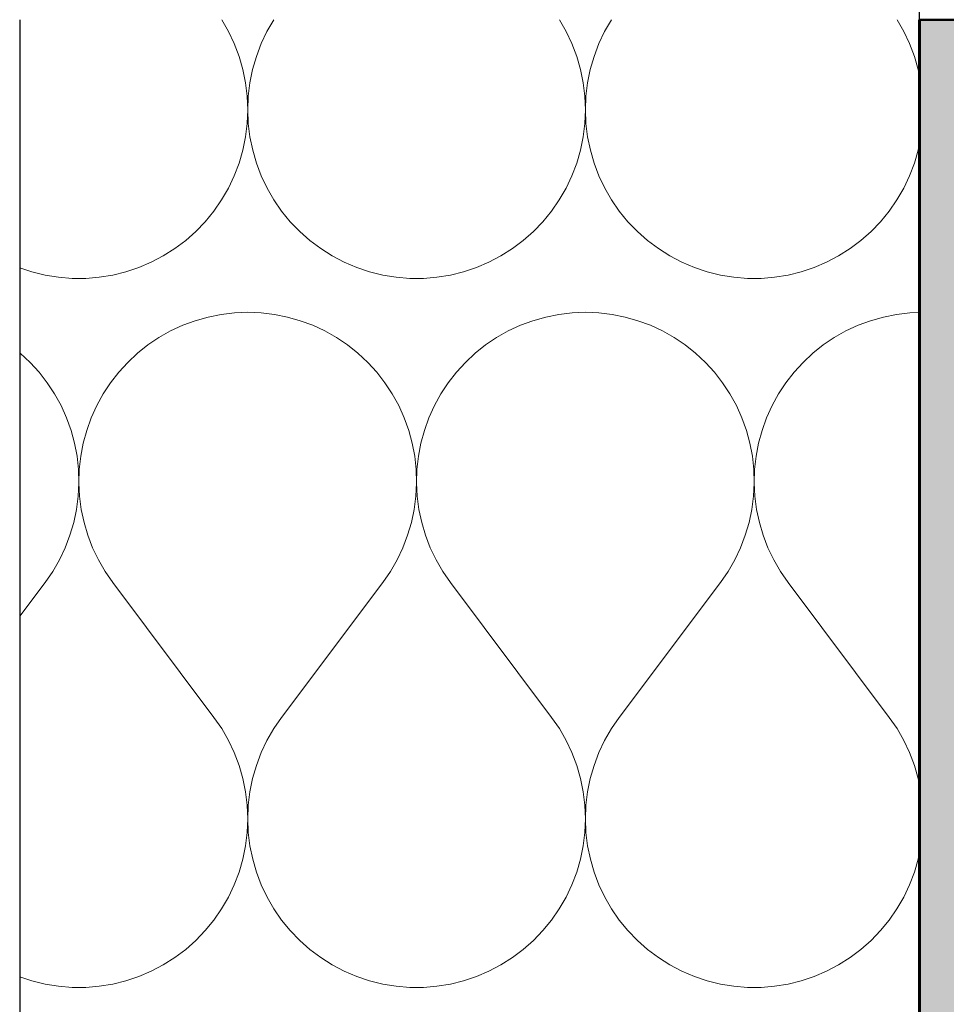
# Model space of a CAD drawing. Header units: millimetres. Extents: x -25478 to 4005, y -8416 to 11348.
# Tile 175 of 256: x -11141 to -10976, y 4155 to 4330. Entities that reach past the tile are written whole.
import ezdxf

# ---------------------------------------------------------------- set-up
doc = ezdxf.new("R2010")
doc.units = ezdxf.units.MM
doc.header["$MEASUREMENT"] = 0
doc.linetypes.add('Wipeout_Contour', pattern=[1000, 0, -1000])
for name, color, linetype in [('POHLED ZÁPADNÍ_1_Konstrukce - nosné', 7, 'Continuous'), ('POHLED ZÁPADNÍ_1_Konstrukce – Dělicí čáry vrstev', 7, 'Continuous'), ('POHLED ZÁPADNÍ_1_Nové_Konstrukce - nosné', 7, 'Continuous'), ('POHLED ZÁPADNÍ_1_Nové_Výplně – Řezové', 7, 'Continuous'), ('POHLED ZÁPADNÍ_1_Výplně – Řezové', 7, 'Continuous')]:
    doc.layers.add(name, color=color, linetype=linetype)

# ---------------------------------------------------------------- blocks, each defined once
blk = doc.blocks.new('*X2524', base_point=(-25690.45, -8330.81))
at = {"layer": 'POHLED ZÁPADNÍ_1_Nové_Výplně – Řezové', "color": 21, "linetype": 'Continuous', "lineweight": 20, "true_color": 0xffaaaa}
for p, q in [((-11103.42, 4327.92), (-11104.62, 4330)), ((-11095.38, 4330), (-11096.58, 4327.92)), ((-11043.42, 4327.92), (-11044.62, 4330)), ((-11035.38, 4330), (-11036.58, 4327.92)), ((-10983.42, 4327.92), (-10984.62, 4330)), ((-11102.39, 4325.74), (-11103.42, 4327.92)), ((-11096.58, 4327.92), (-11097.61, 4325.74)), ((-11042.39, 4325.74), (-11043.42, 4327.92)), ((-11036.58, 4327.92), (-11037.61, 4325.74)), ((-10982.39, 4325.74), (-10983.42, 4327.92)), ((-11101.54, 4323.48), (-11102.39, 4325.74)), ((-11097.61, 4325.74), (-11098.46, 4323.48)), ((-11041.54, 4323.48), (-11042.39, 4325.74)), ((-11037.61, 4325.74), (-11038.46, 4323.48)), ((-10981.54, 4323.48), (-10982.39, 4325.74)), ((-11100.87, 4321.16), (-11101.54, 4323.48)), ((-11098.46, 4323.48), (-11099.13, 4321.16)), ((-11040.87, 4321.16), (-11041.54, 4323.48)), ((-11038.46, 4323.48), (-11039.13, 4321.16)), ((-10980.87, 4321.16), (-10981.54, 4323.48)), ((-11100.39, 4318.79), (-11100.87, 4321.16)), ((-11099.13, 4321.16), (-11099.61, 4318.79)), ((-11040.39, 4318.79), (-11040.87, 4321.16)), ((-11039.13, 4321.16), (-11039.61, 4318.79)), ((-10980.52, 4319.46), (-10980.87, 4321.16)), ((-11100.1, 4316.39), (-11100.39, 4318.79)), ((-11099.61, 4318.79), (-11099.9, 4316.39)), ((-11040.1, 4316.39), (-11040.39, 4318.79)), ((-11039.61, 4318.79), (-11039.9, 4316.39)), ((-11100, 4313.98), (-11100.1, 4316.39)), ((-11099.9, 4316.39), (-11100, 4313.98)), ((-11040, 4313.98), (-11040.1, 4316.39)), ((-11039.9, 4316.39), (-11040, 4313.98)), ((-11100.1, 4311.57), (-11100, 4313.98)), ((-11100, 4313.98), (-11099.9, 4311.57)), ((-11040.1, 4311.57), (-11040, 4313.98)), ((-11040, 4313.98), (-11039.9, 4311.57)), ((-11100.39, 4309.17), (-11100.1, 4311.57)), ((-11099.9, 4311.57), (-11099.61, 4309.17)), ((-11040.39, 4309.17), (-11040.1, 4311.57)), ((-11039.9, 4311.57), (-11039.61, 4309.17)), ((-11100.88, 4306.8), (-11100.39, 4309.17)), ((-11099.61, 4309.17), (-11099.12, 4306.8)), ((-11040.88, 4306.8), (-11040.39, 4309.17)), ((-11039.61, 4309.17), (-11039.12, 4306.8)), ((-10980.88, 4306.8), (-10980.52, 4308.54)), ((-11101.55, 4304.49), (-11100.88, 4306.8)), ((-11099.12, 4306.8), (-11098.45, 4304.49)), ((-11041.55, 4304.49), (-11040.88, 4306.8)), ((-11039.12, 4306.8), (-11038.45, 4304.49)), ((-10981.55, 4304.49), (-10980.88, 4306.8)), ((-11102.41, 4302.23), (-11101.55, 4304.49)), ((-11098.45, 4304.49), (-11097.59, 4302.23)), ((-11042.41, 4302.23), (-11041.55, 4304.49)), ((-11038.45, 4304.49), (-11037.59, 4302.23)), ((-10982.41, 4302.23), (-10981.55, 4304.49)), ((-11103.44, 4300.05), (-11102.41, 4302.23)), ((-11097.59, 4302.23), (-11096.56, 4300.05)), ((-11043.44, 4300.05), (-11042.41, 4302.23)), ((-11037.59, 4302.23), (-11036.56, 4300.05)), ((-10983.44, 4300.05), (-10982.41, 4302.23)), ((-11104.65, 4297.96), (-11103.44, 4300.05)), ((-11096.56, 4300.05), (-11095.35, 4297.96)), ((-11044.65, 4297.96), (-11043.44, 4300.05)), ((-11036.56, 4300.05), (-11035.35, 4297.96)), ((-10984.65, 4297.96), (-10983.44, 4300.05)), ((-11106.02, 4295.97), (-11104.65, 4297.96)), ((-11095.35, 4297.96), (-11093.98, 4295.97)), ((-11046.02, 4295.97), (-11044.65, 4297.96)), ((-11035.35, 4297.96), (-11033.98, 4295.97)), ((-10986.02, 4295.97), (-10984.65, 4297.96)), ((-11107.55, 4294.1), (-11106.02, 4295.97)), ((-11093.98, 4295.97), (-11092.45, 4294.1)), ((-11047.55, 4294.1), (-11046.02, 4295.97)), ((-11033.98, 4295.97), (-11032.45, 4294.1)), ((-10987.55, 4294.1), (-10986.02, 4295.97)), ((-11109.23, 4292.36), (-11107.55, 4294.1)), ((-11092.45, 4294.1), (-11090.77, 4292.36)), ((-11049.23, 4292.36), (-11047.55, 4294.1)), ((-11032.45, 4294.1), (-11030.77, 4292.36)), ((-10989.23, 4292.36), (-10987.55, 4294.1)), ((-11112.96, 4289.31), (-11111.03, 4290.76)), ((-11111.03, 4290.76), (-11109.23, 4292.36)), ((-11090.77, 4292.36), (-11088.97, 4290.76)), ((-11088.97, 4290.76), (-11087.04, 4289.31)), ((-11052.96, 4289.31), (-11051.03, 4290.76)), ((-11051.03, 4290.76), (-11049.23, 4292.36)), ((-11030.77, 4292.36), (-11028.97, 4290.76)), ((-11028.97, 4290.76), (-11027.04, 4289.31)), ((-10992.96, 4289.31), (-10991.03, 4290.76)), ((-10991.03, 4290.76), (-10989.23, 4292.36)), ((-11115.01, 4288.02), (-11112.96, 4289.31)), ((-11087.04, 4289.31), (-11084.99, 4288.02)), ((-11055.01, 4288.02), (-11052.96, 4289.31)), ((-11027.04, 4289.31), (-11024.99, 4288.02)), ((-10995.01, 4288.02), (-10992.96, 4289.31)), ((-11117.14, 4286.89), (-11115.01, 4288.02)), ((-11084.99, 4288.02), (-11082.86, 4286.89)), ((-11057.14, 4286.89), (-11055.01, 4288.02)), ((-11024.99, 4288.02), (-11022.86, 4286.89)), ((-10997.14, 4286.89), (-10995.01, 4288.02)), ((-11140.52, 4285.91), (-11138.34, 4285.18)), ((-11121.66, 4285.18), (-11119.37, 4285.95)), ((-11119.37, 4285.95), (-11117.14, 4286.89)), ((-11082.86, 4286.89), (-11080.63, 4285.95)), ((-11080.63, 4285.95), (-11078.34, 4285.18)), ((-11061.66, 4285.18), (-11059.37, 4285.95)), ((-11059.37, 4285.95), (-11057.14, 4286.89)), ((-11022.86, 4286.89), (-11020.63, 4285.95)), ((-11020.63, 4285.95), (-11018.34, 4285.18)), ((-11001.66, 4285.18), (-10999.37, 4285.95)), ((-10999.37, 4285.95), (-10997.14, 4286.89)), ((-11138.34, 4285.18), (-11136, 4284.61)), ((-11136, 4284.61), (-11133.61, 4284.22)), ((-11133.61, 4284.22), (-11131.21, 4284.02)), ((-11131.21, 4284.02), (-11128.79, 4284.02)), ((-11128.79, 4284.02), (-11126.39, 4284.22)), ((-11126.39, 4284.22), (-11124, 4284.61)), ((-11124, 4284.61), (-11121.66, 4285.18)), ((-11078.34, 4285.18), (-11076, 4284.61)), ((-11076, 4284.61), (-11073.61, 4284.22)), ((-11073.61, 4284.22), (-11071.21, 4284.02)), ((-11071.21, 4284.02), (-11068.79, 4284.02)), ((-11068.79, 4284.02), (-11066.39, 4284.22)), ((-11066.39, 4284.22), (-11064, 4284.61)), ((-11064, 4284.61), (-11061.66, 4285.18)), ((-11018.34, 4285.18), (-11016, 4284.61)), ((-11016, 4284.61), (-11013.61, 4284.22)), ((-11013.61, 4284.22), (-11011.21, 4284.02)), ((-11011.21, 4284.02), (-11008.79, 4284.02)), ((-11008.79, 4284.02), (-11006.39, 4284.22)), ((-11006.39, 4284.22), (-11004, 4284.61)), ((-11004, 4284.61), (-11001.66, 4285.18)), ((-11107.05, 4277.16), (-11109.33, 4276.51)), ((-11104.73, 4277.63), (-11107.05, 4277.16)), ((-11102.37, 4277.91), (-11104.73, 4277.63)), ((-11100, 4278), (-11102.37, 4277.91)), ((-11097.63, 4277.91), (-11100, 4278)), ((-11095.27, 4277.63), (-11097.63, 4277.91)), ((-11092.95, 4277.16), (-11095.27, 4277.63)), ((-11090.67, 4276.51), (-11092.95, 4277.16)), ((-11047.05, 4277.16), (-11049.33, 4276.51)), ((-11044.73, 4277.63), (-11047.05, 4277.16)), ((-11042.37, 4277.91), (-11044.73, 4277.63)), ((-11040, 4278), (-11042.37, 4277.91)), ((-11037.63, 4277.91), (-11040, 4278)), ((-11035.27, 4277.63), (-11037.63, 4277.91)), ((-11032.95, 4277.16), (-11035.27, 4277.63)), ((-11030.67, 4276.51), (-11032.95, 4277.16)), ((-10987.05, 4277.16), (-10989.33, 4276.51)), ((-10984.73, 4277.63), (-10987.05, 4277.16)), ((-10982.37, 4277.91), (-10984.73, 4277.63)), ((-10980.52, 4277.98), (-10982.37, 4277.91)), ((-11111.56, 4275.69), (-11113.71, 4274.69)), ((-11109.33, 4276.51), (-11111.56, 4275.69)), ((-11088.44, 4275.69), (-11090.67, 4276.51)), ((-11086.29, 4274.69), (-11088.44, 4275.69)), ((-11051.56, 4275.69), (-11053.71, 4274.69)), ((-11049.33, 4276.51), (-11051.56, 4275.69)), ((-11028.44, 4275.69), (-11030.67, 4276.51)), ((-11026.29, 4274.69), (-11028.44, 4275.69)), ((-10991.56, 4275.69), (-10993.71, 4274.69)), ((-10989.33, 4276.51), (-10991.56, 4275.69)), ((-11115.77, 4273.52), (-11117.74, 4272.19)), ((-11113.71, 4274.69), (-11115.77, 4273.52)), ((-11084.23, 4273.52), (-11086.29, 4274.69)), ((-11082.26, 4272.19), (-11084.23, 4273.52)), ((-11055.77, 4273.52), (-11057.74, 4272.19)), ((-11053.71, 4274.69), (-11055.77, 4273.52)), ((-11024.23, 4273.52), (-11026.29, 4274.69)), ((-11022.26, 4272.19), (-11024.23, 4273.52)), ((-10995.77, 4273.52), (-10997.74, 4272.19)), ((-10993.71, 4274.69), (-10995.77, 4273.52)), ((-11117.74, 4272.19), (-11119.59, 4270.72)), ((-11080.41, 4270.72), (-11082.26, 4272.19)), ((-11057.74, 4272.19), (-11059.59, 4270.72)), ((-11020.41, 4270.72), (-11022.26, 4272.19)), ((-10997.74, 4272.19), (-10999.59, 4270.72)), ((-11140.41, 4270.72), (-11140.52, 4270.81)), ((-11138.67, 4269.1), (-11140.41, 4270.72)), ((-11119.59, 4270.72), (-11121.33, 4269.1)), ((-11078.67, 4269.1), (-11080.41, 4270.72)), ((-11059.59, 4270.72), (-11061.33, 4269.1)), ((-11018.67, 4269.1), (-11020.41, 4270.72)), ((-10999.59, 4270.72), (-11001.33, 4269.1)), ((-11137.07, 4267.35), (-11138.67, 4269.1)), ((-11121.33, 4269.1), (-11122.93, 4267.35)), ((-11077.07, 4267.35), (-11078.67, 4269.1)), ((-11061.33, 4269.1), (-11062.93, 4267.35)), ((-11017.07, 4267.35), (-11018.67, 4269.1)), ((-11001.33, 4269.1), (-11002.93, 4267.35)), ((-11135.62, 4265.48), (-11137.07, 4267.35)), ((-11122.93, 4267.35), (-11124.38, 4265.48)), ((-11075.62, 4265.48), (-11077.07, 4267.35)), ((-11062.93, 4267.35), (-11064.38, 4265.48)), ((-11015.62, 4265.48), (-11017.07, 4267.35)), ((-11002.93, 4267.35), (-11004.38, 4265.48)), ((-11134.31, 4263.49), (-11135.62, 4265.48)), ((-11124.38, 4265.48), (-11125.69, 4263.49)), ((-11074.31, 4263.49), (-11075.62, 4265.48)), ((-11064.38, 4265.48), (-11065.69, 4263.49)), ((-11014.31, 4263.49), (-11015.62, 4265.48)), ((-11004.38, 4265.48), (-11005.69, 4263.49)), ((-11133.17, 4261.42), (-11134.31, 4263.49)), ((-11125.69, 4263.49), (-11126.83, 4261.42)), ((-11073.17, 4261.42), (-11074.31, 4263.49)), ((-11065.69, 4263.49), (-11066.83, 4261.42)), ((-11013.17, 4261.42), (-11014.31, 4263.49)), ((-11005.69, 4263.49), (-11006.83, 4261.42)), ((-11132.19, 4259.25), (-11133.17, 4261.42)), ((-11126.83, 4261.42), (-11127.81, 4259.25)), ((-11072.19, 4259.25), (-11073.17, 4261.42)), ((-11066.83, 4261.42), (-11067.81, 4259.25)), ((-11012.19, 4259.25), (-11013.17, 4261.42)), ((-11006.83, 4261.42), (-11007.81, 4259.25)), ((-11131.39, 4257.02), (-11132.19, 4259.25)), ((-11127.81, 4259.25), (-11128.61, 4257.02)), ((-11071.39, 4257.02), (-11072.19, 4259.25)), ((-11067.81, 4259.25), (-11068.61, 4257.02)), ((-11011.39, 4257.02), (-11012.19, 4259.25)), ((-11007.81, 4259.25), (-11008.61, 4257.02)), ((-11130.77, 4254.73), (-11131.39, 4257.02)), ((-11128.61, 4257.02), (-11129.23, 4254.73)), ((-11070.77, 4254.73), (-11071.39, 4257.02)), ((-11068.61, 4257.02), (-11069.23, 4254.73)), ((-11010.77, 4254.73), (-11011.39, 4257.02)), ((-11008.61, 4257.02), (-11009.23, 4254.73)), ((-11130.32, 4252.4), (-11130.77, 4254.73)), ((-11129.23, 4254.73), (-11129.68, 4252.4)), ((-11070.32, 4252.4), (-11070.77, 4254.73)), ((-11069.23, 4254.73), (-11069.68, 4252.4)), ((-11010.32, 4252.4), (-11010.77, 4254.73)), ((-11009.23, 4254.73), (-11009.68, 4252.4)), ((-11130.07, 4250.05), (-11130.32, 4252.4)), ((-11129.68, 4252.4), (-11129.93, 4250.05)), ((-11070.07, 4250.05), (-11070.32, 4252.4)), ((-11069.68, 4252.4), (-11069.93, 4250.05)), ((-11010.07, 4250.05), (-11010.32, 4252.4)), ((-11009.68, 4252.4), (-11009.93, 4250.05)), ((-11130, 4247.67), (-11130.07, 4250.05)), ((-11129.93, 4250.05), (-11130, 4247.67)), ((-11070, 4247.67), (-11070.07, 4250.05)), ((-11069.93, 4250.05), (-11070, 4247.67)), ((-11010, 4247.67), (-11010.07, 4250.05)), ((-11009.93, 4250.05), (-11010, 4247.67)), ((-11130.12, 4245.31), (-11130, 4247.67)), ((-11130, 4247.67), (-11129.88, 4245.31)), ((-11070.12, 4245.31), (-11070, 4247.67)), ((-11070, 4247.67), (-11069.88, 4245.31)), ((-11010.12, 4245.31), (-11010, 4247.67)), ((-11010, 4247.67), (-11009.88, 4245.31)), ((-11130.43, 4242.95), (-11130.12, 4245.31)), ((-11129.88, 4245.31), (-11129.57, 4242.95)), ((-11070.43, 4242.95), (-11070.12, 4245.31)), ((-11069.88, 4245.31), (-11069.57, 4242.95)), ((-11010.43, 4242.95), (-11010.12, 4245.31)), ((-11009.88, 4245.31), (-11009.57, 4242.95)), ((-11130.92, 4240.63), (-11130.43, 4242.95)), ((-11129.57, 4242.95), (-11129.08, 4240.63)), ((-11070.92, 4240.63), (-11070.43, 4242.95)), ((-11069.57, 4242.95), (-11069.08, 4240.63)), ((-11010.92, 4240.63), (-11010.43, 4242.95)), ((-11009.57, 4242.95), (-11009.08, 4240.63)), ((-11131.59, 4238.36), (-11130.92, 4240.63)), ((-11129.08, 4240.63), (-11128.41, 4238.36)), ((-11071.59, 4238.36), (-11070.92, 4240.63)), ((-11069.08, 4240.63), (-11068.41, 4238.36)), ((-11011.59, 4238.36), (-11010.92, 4240.63)), ((-11009.08, 4240.63), (-11008.41, 4238.36)), ((-11132.44, 4236.14), (-11131.59, 4238.36)), ((-11128.41, 4238.36), (-11127.56, 4236.14)), ((-11072.44, 4236.14), (-11071.59, 4238.36)), ((-11068.41, 4238.36), (-11067.56, 4236.14)), ((-11012.44, 4236.14), (-11011.59, 4238.36)), ((-11008.41, 4238.36), (-11007.56, 4236.14)), ((-11133.46, 4234), (-11132.44, 4236.14)), ((-11127.56, 4236.14), (-11126.54, 4234)), ((-11073.46, 4234), (-11072.44, 4236.14)), ((-11067.56, 4236.14), (-11066.54, 4234)), ((-11013.46, 4234), (-11012.44, 4236.14)), ((-11007.56, 4236.14), (-11006.54, 4234)), ((-11134.65, 4231.95), (-11133.46, 4234)), ((-11126.54, 4234), (-11125.35, 4231.95)), ((-11074.65, 4231.95), (-11073.46, 4234)), ((-11066.54, 4234), (-11065.35, 4231.95)), ((-11014.65, 4231.95), (-11013.46, 4234)), ((-11006.54, 4234), (-11005.35, 4231.95)), ((-11136, 4230), (-11134.65, 4231.95)), ((-11125.35, 4231.95), (-11124, 4230)), ((-11076, 4230), (-11074.65, 4231.95)), ((-11065.35, 4231.95), (-11064, 4230)), ((-11016, 4230), (-11014.65, 4231.95)), ((-11005.35, 4231.95), (-11004, 4230)), ((-11140.52, 4223.97), (-11136, 4230)), ((-11106, 4206), (-11124, 4230)), ((-11094, 4206), (-11076, 4230)), ((-11046, 4206), (-11064, 4230)), ((-11034, 4206), (-11016, 4230)), ((-10986, 4206), (-11004, 4230)), ((-11104.63, 4204.01), (-11106, 4206)), ((-11094, 4206), (-11095.37, 4204.01)), ((-11044.63, 4204.01), (-11046, 4206)), ((-11034, 4206), (-11035.37, 4204.01)), ((-10984.63, 4204.01), (-10986, 4206)), ((-11103.42, 4201.92), (-11104.63, 4204.01)), ((-11095.37, 4204.01), (-11096.58, 4201.92)), ((-11043.42, 4201.92), (-11044.63, 4204.01)), ((-11035.37, 4204.01), (-11036.58, 4201.92)), ((-10983.42, 4201.92), (-10984.63, 4204.01)), ((-11102.39, 4199.74), (-11103.42, 4201.92)), ((-11096.58, 4201.92), (-11097.61, 4199.74)), ((-11042.39, 4199.74), (-11043.42, 4201.92)), ((-11036.58, 4201.92), (-11037.61, 4199.74)), ((-10982.39, 4199.74), (-10983.42, 4201.92)), ((-11101.54, 4197.48), (-11102.39, 4199.74)), ((-11097.61, 4199.74), (-11098.46, 4197.48)), ((-11041.54, 4197.48), (-11042.39, 4199.74)), ((-11037.61, 4199.74), (-11038.46, 4197.48)), ((-10981.54, 4197.48), (-10982.39, 4199.74)), ((-11100.87, 4195.16), (-11101.54, 4197.48)), ((-11098.46, 4197.48), (-11099.13, 4195.16)), ((-11040.87, 4195.16), (-11041.54, 4197.48)), ((-11038.46, 4197.48), (-11039.13, 4195.16)), ((-10980.87, 4195.16), (-10981.54, 4197.48)), ((-11100.39, 4192.79), (-11100.87, 4195.16)), ((-11099.13, 4195.16), (-11099.61, 4192.79)), ((-11040.39, 4192.79), (-11040.87, 4195.16)), ((-11039.13, 4195.16), (-11039.61, 4192.79)), ((-10980.52, 4193.46), (-10980.87, 4195.16)), ((-11100.1, 4190.39), (-11100.39, 4192.79)), ((-11099.61, 4192.79), (-11099.9, 4190.39)), ((-11040.1, 4190.39), (-11040.39, 4192.79)), ((-11039.61, 4192.79), (-11039.9, 4190.39)), ((-11100, 4187.98), (-11100.1, 4190.39)), ((-11099.9, 4190.39), (-11100, 4187.98)), ((-11040, 4187.98), (-11040.1, 4190.39)), ((-11039.9, 4190.39), (-11040, 4187.98)), ((-11100.1, 4185.57), (-11100, 4187.98)), ((-11100, 4187.98), (-11099.9, 4185.57)), ((-11040.1, 4185.57), (-11040, 4187.98)), ((-11040, 4187.98), (-11039.9, 4185.57)), ((-11100.39, 4183.17), (-11100.1, 4185.57)), ((-11099.9, 4185.57), (-11099.61, 4183.17)), ((-11040.39, 4183.17), (-11040.1, 4185.57)), ((-11039.9, 4185.57), (-11039.61, 4183.17)), ((-11100.88, 4180.8), (-11100.39, 4183.17)), ((-11099.61, 4183.17), (-11099.12, 4180.8)), ((-11040.88, 4180.8), (-11040.39, 4183.17)), ((-11039.61, 4183.17), (-11039.12, 4180.8)), ((-10980.88, 4180.8), (-10980.52, 4182.54)), ((-11101.55, 4178.49), (-11100.88, 4180.8)), ((-11099.12, 4180.8), (-11098.45, 4178.49)), ((-11041.55, 4178.49), (-11040.88, 4180.8)), ((-11039.12, 4180.8), (-11038.45, 4178.49)), ((-10981.55, 4178.49), (-10980.88, 4180.8)), ((-11102.41, 4176.23), (-11101.55, 4178.49)), ((-11098.45, 4178.49), (-11097.59, 4176.23)), ((-11042.41, 4176.23), (-11041.55, 4178.49)), ((-11038.45, 4178.49), (-11037.59, 4176.23)), ((-10982.41, 4176.23), (-10981.55, 4178.49)), ((-11103.44, 4174.05), (-11102.41, 4176.23)), ((-11097.59, 4176.23), (-11096.56, 4174.05)), ((-11043.44, 4174.05), (-11042.41, 4176.23)), ((-11037.59, 4176.23), (-11036.56, 4174.05)), ((-10983.44, 4174.05), (-10982.41, 4176.23)), ((-11104.65, 4171.96), (-11103.44, 4174.05)), ((-11096.56, 4174.05), (-11095.35, 4171.96)), ((-11044.65, 4171.96), (-11043.44, 4174.05)), ((-11036.56, 4174.05), (-11035.35, 4171.96)), ((-10984.65, 4171.96), (-10983.44, 4174.05)), ((-11106.02, 4169.97), (-11104.65, 4171.96)), ((-11095.35, 4171.96), (-11093.98, 4169.97)), ((-11046.02, 4169.97), (-11044.65, 4171.96)), ((-11035.35, 4171.96), (-11033.98, 4169.97)), ((-10986.02, 4169.97), (-10984.65, 4171.96)), ((-11107.55, 4168.1), (-11106.02, 4169.97)), ((-11093.98, 4169.97), (-11092.45, 4168.1)), ((-11047.55, 4168.1), (-11046.02, 4169.97)), ((-11033.98, 4169.97), (-11032.45, 4168.1)), ((-10987.55, 4168.1), (-10986.02, 4169.97)), ((-11109.23, 4166.36), (-11107.55, 4168.1)), ((-11092.45, 4168.1), (-11090.77, 4166.36)), ((-11049.23, 4166.36), (-11047.55, 4168.1)), ((-11032.45, 4168.1), (-11030.77, 4166.36)), ((-10989.23, 4166.36), (-10987.55, 4168.1)), ((-11112.96, 4163.31), (-11111.03, 4164.76)), ((-11111.03, 4164.76), (-11109.23, 4166.36)), ((-11090.77, 4166.36), (-11088.97, 4164.76)), ((-11088.97, 4164.76), (-11087.04, 4163.31)), ((-11052.96, 4163.31), (-11051.03, 4164.76)), ((-11051.03, 4164.76), (-11049.23, 4166.36)), ((-11030.77, 4166.36), (-11028.97, 4164.76)), ((-11028.97, 4164.76), (-11027.04, 4163.31)), ((-10992.96, 4163.31), (-10991.03, 4164.76)), ((-10991.03, 4164.76), (-10989.23, 4166.36)), ((-11115.01, 4162.02), (-11112.96, 4163.31)), ((-11087.04, 4163.31), (-11084.99, 4162.02)), ((-11055.01, 4162.02), (-11052.96, 4163.31)), ((-11027.04, 4163.31), (-11024.99, 4162.02)), ((-10995.01, 4162.02), (-10992.96, 4163.31)), ((-11117.14, 4160.89), (-11115.01, 4162.02)), ((-11084.99, 4162.02), (-11082.86, 4160.89)), ((-11057.14, 4160.89), (-11055.01, 4162.02)), ((-11024.99, 4162.02), (-11022.86, 4160.89)), ((-10997.14, 4160.89), (-10995.01, 4162.02)), ((-11140.52, 4159.91), (-11138.34, 4159.18)), ((-11121.66, 4159.18), (-11119.37, 4159.95)), ((-11119.37, 4159.95), (-11117.14, 4160.89)), ((-11082.86, 4160.89), (-11080.63, 4159.95)), ((-11080.63, 4159.95), (-11078.34, 4159.18)), ((-11061.66, 4159.18), (-11059.37, 4159.95)), ((-11059.37, 4159.95), (-11057.14, 4160.89)), ((-11022.86, 4160.89), (-11020.63, 4159.95)), ((-11020.63, 4159.95), (-11018.34, 4159.18)), ((-11001.66, 4159.18), (-10999.37, 4159.95)), ((-10999.37, 4159.95), (-10997.14, 4160.89)), ((-11138.34, 4159.18), (-11136, 4158.61)), ((-11136, 4158.61), (-11133.61, 4158.22)), ((-11133.61, 4158.22), (-11131.21, 4158.02)), ((-11131.21, 4158.02), (-11128.79, 4158.02)), ((-11128.79, 4158.02), (-11126.39, 4158.22)), ((-11126.39, 4158.22), (-11124, 4158.61)), ((-11124, 4158.61), (-11121.66, 4159.18)), ((-11078.34, 4159.18), (-11076, 4158.61)), ((-11076, 4158.61), (-11073.61, 4158.22)), ((-11073.61, 4158.22), (-11071.21, 4158.02)), ((-11071.21, 4158.02), (-11068.79, 4158.02)), ((-11068.79, 4158.02), (-11066.39, 4158.22)), ((-11066.39, 4158.22), (-11064, 4158.61)), ((-11064, 4158.61), (-11061.66, 4159.18)), ((-11018.34, 4159.18), (-11016, 4158.61)), ((-11016, 4158.61), (-11013.61, 4158.22)), ((-11013.61, 4158.22), (-11011.21, 4158.02)), ((-11011.21, 4158.02), (-11008.79, 4158.02)), ((-11008.79, 4158.02), (-11006.39, 4158.22)), ((-11006.39, 4158.22), (-11004, 4158.61)), ((-11004, 4158.61), (-11001.66, 4159.18))]:
    blk.add_line(p, q, dxfattribs=at)

msp = doc.modelspace()

# ---------------------------------------------------------------- hatches: boundary and pattern name
at = {"layer": 'POHLED ZÁPADNÍ_1_Výplně – Řezové', "linetype": 'Continuous', "lineweight": 13}
msp.add_hatch(color=254, dxfattribs=at).paths.add_polyline_path([(-10980.71, 3480), (-10530.71, 3480), (-10530.71, 4330), (-10980.71, 4330)])

# ---------------------------------------------------------------- next in the draw order: wipeouts: each hides what was drawn before it
at = {"color": 254, "linetype": 'Wipeout_Contour', "lineweight": 0, "ltscale": 46946.038743}
msp.add_wipeout([(-10980.52, 3480), (-10980.52, 4330), (-11140.52, 4330), (-11140.52, 3480)], dxfattribs=at).dxf.layer = 'POHLED ZÁPADNÍ_1_Nové_Výplně – Řezové'

# ---------------------------------------------------------------- next in the draw order: linework, layer by layer
at = {"layer": 'POHLED ZÁPADNÍ_1_Konstrukce - nosné', "color": 7, "linetype": 'Continuous', "lineweight": 50}
msp.add_line((-10980.71, 4330), (-10980.71, 3480), dxfattribs=at)
at = {"layer": 'POHLED ZÁPADNÍ_1_Konstrukce - nosné', "color": 7, "linetype": 'Continuous', "lineweight": 50, "flags": 128}
msp.add_lwpolyline([(-10530.71, 4330), (-10930.71, 4330), (-10980.52, 4330)], dxfattribs=at)
at = {"layer": 'POHLED ZÁPADNÍ_1_Konstrukce – Dělicí čáry vrstev', "color": 7, "linetype": 'Continuous', "lineweight": 50}
msp.add_line((-10980.52, 4330), (-10980.71, 4330), dxfattribs=at)
at = {"layer": 'POHLED ZÁPADNÍ_1_Nové_Konstrukce - nosné', "color": 1, "linetype": 'Continuous', "lineweight": 25}
for p, q in [((-11140.52, 4330), (-11140.52, 3480)), ((-10980.52, 4330), (-10980.52, 3480))]:
    msp.add_line(p, q, dxfattribs=at)
at = {"layer": 'POHLED ZÁPADNÍ_1_Nové_Konstrukce - nosné', "color": 1, "linetype": 'Continuous', "lineweight": 25, "flags": 128}
msp.add_lwpolyline([(-10980.71, 6130), (-10980.71, 6117.29), (-10980.71, 4342.71), (-10980.71, 4330)], dxfattribs=at)

# ---------------------------------------------------------------- next in the draw order: block references
at = {"layer": 'POHLED ZÁPADNÍ_1_Konstrukce - nosné', "color": 9, "linetype": 'Continuous', "lineweight": 13}
msp.add_blockref('*X2524', (-25690.45, -8330.81), dxfattribs=at)

doc.saveas('drawing.dxf')
